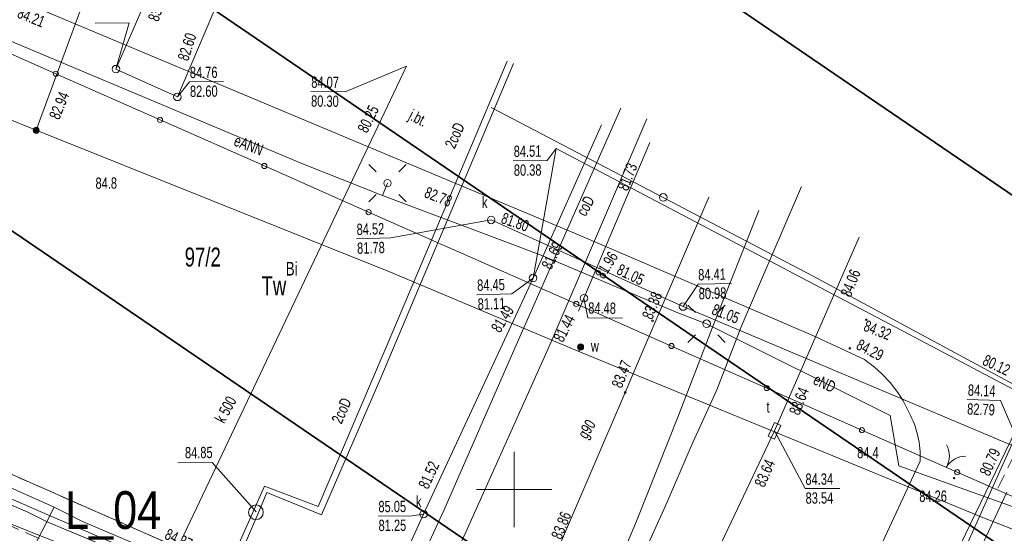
# Model space of a CAD drawing. Header units: metres. Extents: x -1013 to 1491576, y -5789570 to 1032.
# Tile 56 of 62: x 65 to 131, y 12 to 46. Entities that reach past the tile are written whole.
import ezdxf
from ezdxf.xclip import XClip

# ---------------------------------------------------------------- set-up
doc = ezdxf.new("R2010")
doc.units = ezdxf.units.M
doc.header["$MEASUREMENT"] = 0
doc.header["$XCLIPFRAME"] = 0
for name, pattern in [('2_KTCR02', [1.5, 1, -0.5]), ('GUK', [2, 1.5, -0.5]), ('GUZ', [1, 0.5, -0.5])]:
    doc.linetypes.add(name, pattern=pattern)
doc.layers.add('700-L Mapa 1_1000 dwg', color=7, linetype='Continuous')
for name, color, linetype, lineweight in [('703-L Płaszczyzny podejścia 2D3', 152, 'Continuous', 30), ('704-L Płaszczyzny podejścia 3D38', 171, 'Continuous', 35), ('708-L Opisy_ numeracja obiektów85', 1, 'Continuous', 25), ('ex_02_DXF_MZ_5_Dzialki7', 9, 'Continuous', 18), ('ex_02_DXF_MZ_5_K1_BDOT_T_57', 9, 'Continuous', 18), ('ex_02_DXF_MZ_5_Kontury3', 9, 'Continuous', 18), ('ex_02_DXF_MZ_5_KTCR_D_L_17', 9, 'Continuous', 18), ('ex_02_DXF_MZ_5_KTCR_L_17', 9, 'Continuous', 18), ('ex_02_DXF_MZ_5_KTJZ_E_T_07', 9, 'Continuous', 18), ('ex_02_DXF_MZ_5_KTKR_D_L_07', 9, 'Continuous', 18), ('ex_02_DXF_MZ_5_KTOK_L_47', 9, 'Continuous', 18), ('ex_02_DXF_MZ_5_Numery_dzialek7', 9, 'Continuous', 18), ('ex_02_DXF_MZ_5_Numery_konturow3', 9, 'Continuous', 18), ('ex_02_DXF_MZ_5_Numery_uzytkow3', 9, 'Continuous', 18), ('ex_02_DXF_MZ_5_Podzial_sekcyjny_krzyze7', 9, 'Continuous', 18), ('ex_02_DXF_MZ_5_RTPW_T_07', 9, 'Continuous', 18), ('ex_02_DXF_MZ_5_RTPW_T_17', 9, 'Continuous', 18), ('ex_02_DXF_MZ_5_SUOG_L_052', 9, 'Continuous', 18), ('ex_02_DXF_MZ_5_SUPC_D_L_1200', 9, 'Continuous', 18), ('ex_02_DXF_MZ_5_SUPC_E_T_1200', 9, 'Continuous', 18), ('ex_02_DXF_MZ_5_SUPE_D_L_31', 9, 'Continuous', 18), ('ex_02_DXF_MZ_5_SUPE_E_T_31', 9, 'Continuous', 18), ('ex_02_DXF_MZ_5_SUPG_E_T_27', 9, 'Continuous', 18), ('ex_02_DXF_MZ_5_SUPG_L_252', 9, 'Continuous', 18), ('ex_02_DXF_MZ_5_SUPG_L_352', 9, 'Continuous', 18), ('ex_02_DXF_MZ_5_SUPK_D_L_434', 9, 'Continuous', 18), ('ex_02_DXF_MZ_5_SUPK_E_T_434', 9, 'Continuous', 18), ('ex_02_DXF_MZ_5_SUPT_D_L_030', 9, 'Continuous', 18), ('ex_02_DXF_MZ_5_SUPW_D_L_05', 9, 'Continuous', 18), ('ex_02_DXF_MZ_5_SUSM_D_T_07', 9, 'Continuous', 18), ('ex_02_DXF_MZ_5_SUSM_D_T_37', 9, 'Continuous', 18), ('ex_02_DXF_MZ_5_SUTC_T_0200', 9, 'Continuous', 18), ('ex_02_DXF_MZ_5_SUTG_T_052', 9, 'Continuous', 18), ('ex_02_DXF_MZ_5_SUTK_T_034', 9, 'Continuous', 18), ('ex_02_DXF_MZ_5_SUTT_T_030', 9, 'Continuous', 18), ('ex_02_DXF_MZ_5_SUTW_T_05', 9, 'Continuous', 18), ('ex_02_DXF_MZ_5_SUUC_D_L_47', 9, 'Continuous', 18), ('ex_02_DXF_MZ_5_SUUK_D_T_234', 9, 'Continuous', 18), ('ex_02_DXF_MZ_5_SUUK_E_T_934', 9, 'Continuous', 18), ('ex_02_DXF_MZ_5_SUUT_D_T_130', 9, 'Continuous', 18), ('ex_02_DXF_MZ_5_SUUT_E_T_930', 9, 'Continuous', 18), ('ex_02_DXF_MZ_5_SUUW_D_T_77', 9, 'Continuous', 18), ('ex_02_DXF_MZ_5_SUUW_E_T_57', 9, 'Continuous', 18), ('ex_02_DXF_MZ_5_Uzytki3', 9, 'Continuous', 18)]:
    doc.layers.add(name, color=color, linetype=linetype, lineweight=lineweight)
doc.styles.add('STYL_AUTOMATYCZNY_1', font='arial.ttf', dxfattribs={"width": 0.7})
doc.styles.add('STYL_AUTOMATYCZNY_3', font='ARIALN.TTF')

# ---------------------------------------------------------------- blocks, each defined once
blk = doc.blocks.new('Rysunek_1_5', base_point=(-7447251.91, -5789835.327))
at = {"layer": 'ex_02_DXF_MZ_5_Dzialki7', "color": 9, "linetype": 'Continuous', "lineweight": 18}
for p, q in [((170.06, 98.813), (118.532, -7.999)), ((118.532, -7.999), (16.017, 37.104))]:
    blk.add_line(p, q, dxfattribs=at)
at = {"layer": 'ex_02_DXF_MZ_5_K1_BDOT_T_57', "color": 9, "linetype": 'Continuous', "lineweight": 18}
for centre, start, end in [((125.462, 16.892), 329.49986, 29.50031), ((128.046, 15.37), 89.50031, 149.50077)]:
    blk.add_arc(centre, 1.5, start, end, dxfattribs=at)
at = {"layer": 'ex_02_DXF_MZ_5_Kontury3', "color": 9, "linetype": 'GUK', "lineweight": 18}
blk.add_line((62.51, 16.653), (104.44, -1.797), dxfattribs=at)
at = {"layer": 'ex_02_DXF_MZ_5_KTCR_D_L_17', "color": 9, "linetype": '2_KTCR02', "lineweight": 18}
blk.add_line((130.173, 14.745), (137.42, 29.517), dxfattribs=at)
at = {"layer": 'ex_02_DXF_MZ_5_KTCR_L_17', "color": 9, "linetype": '2_KTCR02', "lineweight": 18}
blk.add_line((111.77, -8.787), (9.37, 36.973), dxfattribs=at)
at = {"layer": 'ex_02_DXF_MZ_5_KTKR_D_L_07', "color": 9, "linetype": 'Continuous', "lineweight": 18}
for p, q in [((53.442, 52.074), (86.719, 38.109)), ((86.719, 38.109), (102.504, 31.492)), ((117.911, 24.87), (102.504, 31.492)), ((121.323, 23.283), (117.911, 24.87)), ((114.52, -6.067), (125.03, 16.549)), ((130.765, 14.489), (120.09, -8.397))]:
    blk.add_line(p, q, dxfattribs=at)
for centre, radius, start, end in [((116.634, 16.313), 8.401, 24.18234, 56.07502), ((118.714, 16.792), 6.321, 357.79984, 27.94974)]:
    blk.add_arc(centre, radius, start, end, dxfattribs=at)
at = {"layer": 'ex_02_DXF_MZ_5_KTOK_L_47', "color": 9, "linetype": 'Continuous', "lineweight": 18}
for p, q in [((60.766, 45.3), (67.683, 42.24)), ((67.683, 42.24), (74.601, 39.18)), ((74.601, 39.18), (81.518, 36.121)), ((81.518, 36.121), (88.436, 33.061)), ((88.436, 33.061), (95.353, 30.001)), ((95.353, 30.001), (102.214, 26.971)), ((102.214, 26.971), (108.53, 24.181)), ((108.53, 24.181), (114.847, 21.391)), ((114.847, 21.391), (121.163, 18.6)), ((121.163, 18.6), (127.479, 15.81)), ((127.479, 15.81), (133.796, 13.02))]:
    blk.add_line(p, q, dxfattribs=at)
for centre in [(67.683, 42.24), (74.601, 39.18), (81.518, 36.121), (88.436, 33.061), (102.214, 26.971), (108.53, 24.181), (114.847, 21.391), (121.163, 18.6), (127.479, 15.81)]:
    blk.add_circle(centre, 0.17, dxfattribs=at)
at = {"layer": 'ex_02_DXF_MZ_5_Podzial_sekcyjny_krzyze7', "color": 9, "linetype": 'Continuous', "lineweight": 18}
for p, q in [((98.09, 12.173), (98.09, 17.173)), ((95.59, 14.673), (100.59, 14.673))]:
    blk.add_line(p, q, dxfattribs=at)
at = {"layer": 'ex_02_DXF_MZ_5_RTPW_T_17', "color": 9, "linetype": 'Continuous', "lineweight": 18}
for centre in [(121.454, 25.925), (120.356, 24.026), (127.276, 15.421)]:
    blk.add_circle(centre, 0.045, dxfattribs=at)
at = {"layer": 'ex_02_DXF_MZ_5_SUOG_L_052', "color": 9, "linetype": 'Continuous', "lineweight": 18}
for p, q in [((107.45, 25.763), (111, 34.053)), ((106.64, 23.913), (105.45, 21.093))]:
    blk.add_line(p, q, dxfattribs=at)
at = {"layer": 'ex_02_DXF_MZ_5_SUPC_D_L_1200', "color": 9, "linetype": 'Continuous', "lineweight": 18}
for p, q in [((98.041, 42.91), (89.252, 22.075)), ((90.103, 25.292), (97.62, 43.084)), ((105.172, 39.953), (97.891, 23.49)), ((100.477, 24.299), (106.887, 39.243)), ((85.087, 13.539), (90.103, 25.292)), ((94.883, 11.827), (100.477, 24.299)), ((97.891, 23.49), (93.421, 13.269)), ((89.252, 22.075), (85.317, 12.977)), ((77.675, 6.192), (81.529, 14.894)), ((81.672, 14.473), (81.146, 13.173)), ((81.529, 14.894), (85.087, 13.539)), ((85.317, 12.977), (81.672, 14.473)), ((81.146, 13.173), (78.236, 6.393)), ((93.421, 13.269), (85.811, -3.184)), ((87.021, -5.167), (94.883, 11.827))]:
    blk.add_line(p, q, dxfattribs=at)
at = {"layer": 'ex_02_DXF_MZ_5_SUPE_D_L_31', "color": 9, "linetype": 'Continuous', "lineweight": 18}
for p, q in [((62.874, 45.164), (83.998, 36.282)), ((83.998, 36.282), (89.354, 34.16)), ((89.354, 34.16), (89.688, 34.982)), ((113.147, 25.456), (117.142, 34.765)), ((89.354, 34.16), (99.892, 30.203)), ((114.333, 33.175), (111.335, 25.643)), ((99.892, 30.203), (108.83, 26.426)), ((108.83, 26.426), (110.855, 25.66)), ((111.335, 25.643), (108.988, 19.576)), ((110.855, 25.66), (123.039, 19.575)), ((111.526, 21.264), (113.147, 25.456)), ((109.842, 17.542), (111.526, 21.264)), ((108.988, 19.576), (106.207, 12.566)), ((123.039, 19.575), (123.603, 16.229)), ((108.229, 13.77), (109.842, 17.542)), ((123.603, 16.229), (133.027, 12.845)), ((62.972, 15.552), (67.567, 13.484)), ((106.465, 9.928), (108.229, 13.77)), ((67.567, 13.484), (65.595, 9.58)), ((67.567, 13.484), (69.454, 12.538)), ((69.454, 12.538), (73.567, 10.796)), ((106.207, 12.566), (103, 4.903))]:
    blk.add_line(p, q, dxfattribs=at)
at = {"layer": 'ex_02_DXF_MZ_5_SUPG_L_252', "color": 9, "linetype": 'Continuous', "lineweight": 18}
for p, q in [((66.16, 11.793), (60.35, 14.113)), ((70.84, 9.953), (66.16, 11.793))]:
    blk.add_line(p, q, dxfattribs=at)
at = {"layer": 'ex_02_DXF_MZ_5_SUPG_L_352', "color": 9, "linetype": 'Continuous', "lineweight": 18}
for p, q in [((111, 34.053), (107.45, 25.763)), ((107.45, 25.763), (106.64, 23.913)), ((106.64, 23.913), (105.45, 21.093)), ((105.45, 21.093), (101.24, 11.253))]:
    blk.add_line(p, q, dxfattribs=at)
at = {"layer": 'ex_02_DXF_MZ_5_SUPK_D_L_434', "color": 9, "linetype": 'Continuous', "lineweight": 18}
for p, q in [((75.747, 40.704), (79.938, 50.565)), ((74.823, 49.789), (71.673, 42.546)), ((71.673, 42.546), (75.747, 40.704)), ((72.997, 5.002), (90.944, 42.732)), ((107.986, 34.041), (96.573, 40.011)), ((103.882, 38.842), (99.343, 28.689)), ((100.883, 37.281), (99.343, 28.689)), ((100.883, 37.281), (124.231, 24.994)), ((107.1, 37.675), (102.723, 27.353)), ((117.924, 28.82), (107.986, 34.041)), ((109.297, 26.799), (96.566, 32.54)), ((132.068, 21.169), (117.924, 28.82)), ((99.343, 28.689), (92.082, 13.027)), ((102.723, 27.353), (102.362, 26.482)), ((131.093, 17.602), (109.297, 26.799)), ((124.231, 24.994), (132.442, 20.651)), ((127.598, 9.836), (132.442, 20.651)), ((92.082, 13.027), (89.807, 8.11))]:
    blk.add_line(p, q, dxfattribs=at)
at = {"layer": 'ex_02_DXF_MZ_5_SUPT_D_L_030', "color": 9, "linetype": 'Continuous', "lineweight": 18}
for p, q in [((115.366, 18.551), (120.976, 31.392)), ((65.819, 13.162), (48.646, 20.552)), ((51.736, 19.214), (65.819, 13.162)), ((113.109, 13.795), (115.366, 18.551)), ((55.775, 17.922), (67.161, 12.982)), ((98.976, -15.877), (113.109, 13.795)), ((67.164, 12.502), (65.819, 13.162)), ((65.819, 13.162), (67.164, 12.502)), ((67.161, 12.982), (83.26, 6.104)), ((79.22, 7.476), (67.164, 12.502)), ((67.164, 12.502), (71.628, 10.633))]:
    blk.add_line(p, q, dxfattribs=at)
at = {"layer": 'ex_02_DXF_MZ_5_SUPW_D_L_05', "color": 9, "linetype": 'Continuous', "lineweight": 18}
for p, q in [((66.381, 38.488), (72.024, 53.809)), ((66.381, 38.488), (50.525, 44.927)), ((89.769, 29.122), (66.381, 38.488)), ((102.217, 23.889), (89.769, 29.122)), ((115.356, 18.491), (102.217, 23.889)), ((102.497, 24.115), (102.379, 23.835)), ((129.237, 12.788), (115.356, 18.491)), ((136.338, 9.958), (129.237, 12.788))]:
    blk.add_line(p, q, dxfattribs=at)
at = {"layer": 'ex_02_DXF_MZ_5_SUSM_D_T_07', "color": 9, "linetype": 'Continuous', "lineweight": 18}
for p, q in [((88.945, 35.724), (88.45, 36.219)), ((90.43, 35.724), (90.925, 36.219)), ((88.945, 34.24), (88.45, 33.745)), ((90.43, 34.24), (90.925, 33.745)), ((110.113, 26.403), (109.618, 26.897)), ((111.598, 26.403), (112.093, 26.897)), ((110.113, 24.918), (109.618, 24.423)), ((111.598, 24.918), (112.093, 24.423))]:
    blk.add_line(p, q, dxfattribs=at)
at = {"layer": 'ex_02_DXF_MZ_5_SUSM_D_T_37', "color": 9, "linetype": 'Continuous', "lineweight": 18}
for centre in [(89.688, 34.982), (110.855, 25.66)]:
    blk.add_circle(centre, 0.25, dxfattribs=at)
at = {"layer": 'ex_02_DXF_MZ_5_SUTC_T_0200', "color": 9, "linetype": 'Continuous', "lineweight": 18}
for p in [(75.777, 16.43), (80.966, 13.187)]:
    blk.add_line(p, (78.057, 16.446), dxfattribs=at)
at = {"layer": 'ex_02_DXF_MZ_5_SUTG_T_052', "color": 9, "linetype": 'Continuous', "lineweight": 18}
for centre in [(107.266, 25.842), (105.45, 21.093)]:
    blk.add_circle(centre, 0.0625, dxfattribs=at)
at = {"layer": 'ex_02_DXF_MZ_5_SUTK_T_034', "color": 9, "linetype": 'Continuous', "lineweight": 18}
for p, q in [((70.289, 45.602), (72.542, 45.617)), ((71.673, 42.546), (72.542, 45.617)), ((90.944, 42.732), (86.875, 41.033)), ((75.747, 40.704), (76.55, 41.7)), ((76.55, 41.7), (78.802, 41.716)), ((84.595, 41.057), (86.875, 41.033)), ((100.883, 37.281), (100.288, 36.487)), ((98.035, 36.471), (100.288, 36.487)), ((96.566, 32.54), (89.903, 31.353)), ((87.624, 31.291), (89.903, 31.353)), ((99.343, 28.689), (97.93, 27.649)), ((109.297, 26.799), (110.287, 28.276)), ((110.287, 28.276), (112.512, 28.337)), ((95.624, 27.586), (97.93, 27.649)), ((102.723, 27.353), (102.971, 26.06)), ((102.971, 26.06), (105.278, 26.036)), ((128.138, 20.638), (130.363, 20.557)), ((131.379, 18.194), (130.363, 20.557)), ((89.06, 12.906), (91.313, 12.921)), ((92.082, 13.027), (91.313, 12.921))]:
    blk.add_line(p, q, dxfattribs=at)
at = {"layer": 'ex_02_DXF_MZ_5_SUTT_T_030', "color": 9, "linetype": 'Continuous', "lineweight": 18}
for p, q in [((115.366, 18.551), (117.391, 14.722)), ((117.391, 14.722), (119.698, 14.738))]:
    blk.add_line(p, q, dxfattribs=at)
at = {"layer": 'ex_02_DXF_MZ_5_SUUC_D_L_47', "color": 9, "linetype": 'Continuous', "lineweight": 18}
blk.add_circle((80.961, 13.152), 0.489, dxfattribs=at)
at = {"layer": 'ex_02_DXF_MZ_5_SUUK_D_T_234', "color": 9, "linetype": 'Continuous', "lineweight": 18}
for centre in [(71.673, 42.546), (75.747, 40.704), (107.986, 34.041), (96.566, 32.54), (99.343, 28.689), (102.723, 27.353), (109.297, 26.799), (92.082, 13.027)]:
    blk.add_circle(centre, 0.25, dxfattribs=at)
at = {"layer": 'ex_02_DXF_MZ_5_SUUT_D_T_130', "color": 9, "linetype": 'Continuous', "lineweight": 18}
for p, q in [((115.363, 19.103), (114.944, 18.195)), ((115.787, 18.907), (115.363, 19.103)), ((115.368, 17.999), (115.787, 18.907)), ((114.944, 18.195), (115.368, 17.999))]:
    blk.add_line(p, q, dxfattribs=at)
at = {"layer": 'ex_02_DXF_MZ_5_SUUW_D_T_77', "color": 9, "linetype": 'Continuous', "lineweight": 18}
for centre, radius in [((66.381, 38.488), 0.2), ((66.381, 38.488), 0.175), ((66.381, 38.488), 0.15), ((66.381, 38.488), 0.125), ((66.381, 38.488), 0.1), ((66.381, 38.488), 0.075), ((66.381, 38.488), 0.05), ((66.381, 38.488), 0.025), ((66.381, 38.488), 0.00715), ((102.497, 24.115), 0.2), ((102.497, 24.115), 0.175), ((102.497, 24.115), 0.15), ((102.497, 24.115), 0.125), ((102.497, 24.115), 0.1), ((102.497, 24.115), 0.075), ((102.497, 24.115), 0.05), ((102.497, 24.115), 0.025), ((102.497, 24.115), 0.00715)]:
    blk.add_circle(centre, radius, dxfattribs=at)
at = {"layer": 'ex_02_DXF_MZ_5_Uzytki3', "color": 9, "linetype": 'GUZ', "lineweight": 18}
blk.add_line((62.515, 16.649), (104.438, -1.798), dxfattribs=at)
at = {"layer": 'ex_02_DXF_MZ_5_KTJZ_E_T_07', "color": 9, "linetype": 'Continuous', "lineweight": 18, "insert": (90.92, 39.037), "char_height": 0.75, "attachment_point": 7, "rotation": 332.75673, "style": 'STYL_AUTOMATYCZNY_1'}
blk.add_mtext('\\A1;{\\pql;\\fArial|b0|i0|c238|p0;\\W0.700000;j.bt.}', dxfattribs=at)
at = {"layer": 'ex_02_DXF_MZ_5_Numery_dzialek7', "color": 9, "linetype": 'Continuous', "lineweight": 18, "insert": (76.232, 30.711), "char_height": 1.26, "attachment_point": 1, "style": 'STYL_AUTOMATYCZNY_1'}
blk.add_mtext('\\A1;{\\pql;\\fArial|b0|i0|c238|p0;\\W0.700000;97/2}', dxfattribs=at)
at = {"layer": 'ex_02_DXF_MZ_5_Numery_konturow3', "color": 9, "linetype": 'Continuous', "lineweight": 18, "insert": (81.33, 28.805), "char_height": 1.26, "attachment_point": 1, "style": 'STYL_AUTOMATYCZNY_1'}
blk.add_mtext('\\A1;{\\pql;\\fArial|b0|i0|c238|p0;\\W0.700000;Tw}', dxfattribs=at)
at = {"layer": 'ex_02_DXF_MZ_5_Numery_uzytkow3', "color": 9, "linetype": 'Continuous', "lineweight": 18, "insert": (82.941, 28.857), "char_height": 0.9, "attachment_point": 7, "style": 'STYL_AUTOMATYCZNY_1'}
blk.add_mtext('\\A1;{\\pql;\\fArial|b0|i0|c238|p0;\\W0.700000;Bi}', dxfattribs=at)
at = {"layer": 'ex_02_DXF_MZ_5_RTPW_T_07', "color": 9, "linetype": 'Continuous', "lineweight": 18, "char_height": 0.75, "attachment_point": 1, "style": 'STYL_AUTOMATYCZNY_1'}
for s, insert, rotation in [('\\A1;{\\pql;\\fArial|b0|i0|c238|p0;\\W0.700000;84.8}', (70.314, 35.356), 0.40305), ('\\A1;{\\pql;\\fArial|b0|i0|c238|p0;\\W0.700000;84.4}', (120.843, 17.48), 0.40303)]:
    blk.add_mtext(s, dxfattribs=dict(at, insert=insert, rotation=rotation))
at = {"layer": 'ex_02_DXF_MZ_5_RTPW_T_17', "color": 9, "linetype": 'Continuous', "lineweight": 18, "char_height": 0.75, "style": 'STYL_AUTOMATYCZNY_1'}
for s, insert, attachment_point, rotation in [('\\A1;{\\pql;\\fArial|b0|i0|c238|p0;\\W0.700000;84.21}', (65.063, 45.979), 7, 337.69992), ('\\A1;{\\pql;\\fArial|b0|i0|c238|p0;\\W0.700000;84.32}', (121.482, 25.914), 1, 338.77277), ('\\A1;{\\pql;\\fArial|b0|i0|c238|p0;\\W0.700000;84.29}', (121.059, 24.678), 1, 332.50271), ('\\A1;{\\pql;\\fArial|b0|i0|c238|p0;\\W0.700000;84.26}', (124.964, 14.588), 1, 0.40303)]:
    blk.add_mtext(s, dxfattribs=dict(at, insert=insert, attachment_point=attachment_point, rotation=rotation))
at = {"layer": 'ex_02_DXF_MZ_5_SUPC_E_T_1200', "color": 9, "linetype": 'Continuous', "lineweight": 18, "char_height": 0.75, "attachment_point": 4, "style": 'STYL_AUTOMATYCZNY_1'}
for s, insert, rotation in [('\\A1;{\\pql;\\fArial|b0|i0|c238|p0;\\W0.700000;2coD}', (93.803, 37.363), 66.17537), ('\\A1;{\\pql;\\fArial|b0|i0|c238|p0;\\W0.700000;coD}', (102.51, 32.901), 61.34856), ('\\A1;{\\pql;\\fArial|b0|i0|c238|p0;\\W0.700000;2coD}', (86.294, 19.108), 66.17537)]:
    blk.add_mtext(s, dxfattribs=dict(at, insert=insert, rotation=rotation))
at = {"layer": 'ex_02_DXF_MZ_5_SUPE_E_T_31', "color": 9, "linetype": 'Continuous', "lineweight": 18, "char_height": 0.75, "attachment_point": 4, "style": 'STYL_AUTOMATYCZNY_1'}
for s, insert, rotation in [('\\A1;{\\pql;\\fArial|b0|i0|c238|p0;\\W0.700000;eANN}', (79.568, 37.846), 339.03277), ('\\A1;{\\pql;\\fArial|b0|i0|c238|p0;\\W0.700000;eND}', (118.022, 22.022), 334.84273)]:
    blk.add_mtext(s, dxfattribs=dict(at, insert=insert, rotation=rotation))
at = {"layer": 'ex_02_DXF_MZ_5_SUPG_E_T_27', "color": 9, "linetype": 'Continuous', "lineweight": 18, "insert": (103.085, 17.836), "char_height": 0.75, "attachment_point": 7, "rotation": 57.99461, "style": 'STYL_AUTOMATYCZNY_1'}
blk.add_mtext('\\A1;{\\pql;\\fArial|b0|i0|c238|p0;\\W0.700000;g90}', dxfattribs=at)
at = {"layer": 'ex_02_DXF_MZ_5_SUPK_E_T_434', "color": 9, "linetype": 'Continuous', "lineweight": 18, "insert": (78.528, 19.172), "char_height": 0.75, "attachment_point": 4, "rotation": 61.79318, "style": 'STYL_AUTOMATYCZNY_1'}
blk.add_mtext('\\A1;{\\pql;\\fArial|b0|i0|c238|p0;\\W0.700000;k 500}', dxfattribs=at)
at = {"layer": 'ex_02_DXF_MZ_5_SUTC_T_0200', "color": 9, "linetype": 'Continuous', "lineweight": 18, "insert": (76.251, 17.102), "char_height": 0.75, "attachment_point": 4, "rotation": 0.40303, "style": 'STYL_AUTOMATYCZNY_1'}
blk.add_mtext('\\A1;{\\pql;\\fArial|b0|i0|c238|p0;\\W0.700000;84.85}', dxfattribs=at)
at = {"layer": 'ex_02_DXF_MZ_5_SUTG_T_052', "color": 9, "linetype": 'Continuous', "lineweight": 18, "char_height": 0.75, "attachment_point": 7, "style": 'STYL_AUTOMATYCZNY_1'}
for s, insert, rotation in [('\\A1;{\\pql;\\fArial|b0|i0|c238|p0;\\W0.700000;83.38}', (107.25, 25.881), 67.82568), ('\\A1;{\\pql;\\fArial|b0|i0|c238|p0;\\W0.700000;83.47}', (105.231, 21.324), 68.00887), ('\\A1;{\\pql;\\fArial|b0|i0|c238|p0;\\W0.700000;83.86}', (101.224, 11.292), 68.04209), ('\\A1;{\\pql;\\fArial|b0|i0|c238|p0;\\W0.700000;84.37}', (74.836, 11.416), 335.17946)]:
    blk.add_mtext(s, dxfattribs=dict(at, insert=insert, rotation=rotation))
at = {"layer": 'ex_02_DXF_MZ_5_SUTK_T_034', "color": 9, "linetype": 'Continuous', "lineweight": 18, "char_height": 0.75, "style": 'STYL_AUTOMATYCZNY_1'}
for s, insert, attachment_point, rotation in [('\\A1;{\\pql;\\fArial|b0|i0|c238|p0;\\W0.700000;83.00}', (74.137, 45.767), 4, 71.31307), ('\\A1;{\\pql;\\fArial|b0|i0|c238|p0;\\W0.700000;82.60}', (76.105, 43.15), 4, 71.97305), ('\\A1;{\\pql;\\fArial|b0|i0|c238|p0;\\W0.700000;84.76}', (76.573, 42.7), 1, 0.40303), ('\\A1;{\\pql;\\fArial|b0|i0|c238|p0;\\W0.700000;84.07}', (84.636, 42.056), 1, 359.40302), ('\\A1;{\\pql;\\fArial|b0|i0|c238|p0;\\W0.700000;82.60}', (76.581, 41.45), 1, 0.40303), ('\\A1;{\\pql;\\fArial|b0|i0|c238|p0;\\W0.700000;80.30}', (84.623, 40.806), 1, 359.40302), ('\\A1;{\\pql;\\fArial|b0|i0|c238|p0;\\W0.700000;80.25}', (88.004, 38.414), 4, 63.83311), ('\\A1;{\\pql;\\fArial|b0|i0|c238|p0;\\W0.700000;84.51}', (98.058, 37.471), 1, 0.40303), ('\\A1;{\\pql;\\fArial|b0|i0|c238|p0;\\W0.700000;80.38}', (98.067, 36.221), 1, 0.40303), ('\\A1;{\\pql;\\fArial|b0|i0|c238|p0;\\W0.700000;81.73}', (105.27, 34.545), 4, 68.60309), ('\\A1;{\\pql;\\fArial|b0|i0|c238|p0;\\W0.700000;82.78}', (92.206, 34.422), 4, 337.78276), ('\\A1;{\\pql;\\fArial|b0|i0|c238|p0;\\W0.700000;81.80}', (97.288, 32.699), 4, 340.75279), ('\\A1;{\\pql;\\fArial|b0|i0|c238|p0;\\W0.700000;84.52}', (87.627, 32.291), 1, 1.57304), ('\\A1;{\\pql;\\fArial|b0|i0|c238|p0;\\W0.700000;81.78}', (87.661, 31.042), 1, 1.57304), ('\\A1;{\\pql;\\fArial|b0|i0|c238|p0;\\W0.700000;81.69}', (100.208, 29.359), 4, 63.83311), ('\\A1;{\\pql;\\fArial|b0|i0|c238|p0;\\W0.700000;81.96}', (103.736, 28.764), 4, 58.2032), ('\\A1;{\\pql;\\fArial|b0|i0|c238|p0;\\W0.700000;81.05}', (104.989, 29.32), 4, 333.83272), ('\\A1;{\\pql;\\fArial|b0|i0|c238|p0;\\W0.700000;84.41}', (110.289, 29.277), 1, 1.57304), ('\\A1;{\\pql;\\fArial|b0|i0|c238|p0;\\W0.700000;84.45}', (95.626, 28.586), 1, 1.57304), ('\\A1;{\\pql;\\fArial|b0|i0|c238|p0;\\W0.700000;80.98}', (110.324, 28.027), 1, 1.57304), ('\\A1;{\\pql;\\fArial|b0|i0|c238|p0;\\W0.700000;81.11}', (95.661, 27.337), 1, 1.57304), ('\\A1;{\\pql;\\fArial|b0|i0|c238|p0;\\W0.700000;81.49}', (96.832, 25.201), 4, 57.93202), ('\\A1;{\\pql;\\fArial|b0|i0|c238|p0;\\W0.700000;84.48}', (103.007, 26.7), 4, 359.40301), ('\\A1;{\\pql;\\fArial|b0|i0|c238|p0;\\W0.700000;81.05}', (111.272, 26.656), 4, 338.60277), ('\\A1;{\\pql;\\fArial|b0|i0|c238|p0;\\W0.700000;81.44}', (100.993, 24.544), 4, 62.33317), ('\\A1;{\\pql;\\fArial|b0|i0|c238|p0;\\W0.700000;80.12}', (129.257, 23.3), 4, 334.94273), ('\\A1;{\\pql;\\fArial|b0|i0|c238|p0;\\W0.700000;84.14}', (128.205, 21.636), 1, 357.91299), ('\\A1;{\\pql;\\fArial|b0|i0|c238|p0;\\W0.700000;82.79}', (128.159, 20.387), 1, 357.91299), ('\\A1;{\\pql;\\fArial|b0|i0|c238|p0;\\W0.700000;80.79}', (129.276, 15.652), 4, 65.62311), ('\\A1;{\\pql;\\fArial|b0|i0|c238|p0;\\W0.700000;81.52}', (92.049, 14.79), 4, 65.38312), ('\\A1;{\\pql;\\fArial|b0|i0|c238|p0;\\W0.700000;85.05}', (89.083, 13.906), 1, 0.40303), ('\\A1;{\\pql;\\fArial|b0|i0|c238|p0;\\W0.700000;81.25}', (89.092, 12.656), 1, 0.40303)]:
    blk.add_mtext(s, dxfattribs=dict(at, insert=insert, attachment_point=attachment_point, rotation=rotation))
at = {"layer": 'ex_02_DXF_MZ_5_SUTT_T_030', "color": 9, "linetype": 'Continuous', "lineweight": 18, "char_height": 0.75, "attachment_point": 1, "style": 'STYL_AUTOMATYCZNY_1'}
for s, insert, rotation in [('\\A1;{\\pql;\\fArial|b0|i0|c238|p0;\\W0.700000;84.06}', (119.714, 27.645), 68.15408), ('\\A1;{\\pql;\\fArial|b0|i0|c238|p0;\\W0.700000;83.64}', (116.298, 19.813), 68.33519), ('\\A1;{\\pql;\\fArial|b0|i0|c238|p0;\\W0.700000;83.64}', (113.997, 15.058), 66.09857), ('\\A1;{\\pql;\\fArial|b0|i0|c238|p0;\\W0.700000;84.34}', (117.413, 15.722), 0.40303), ('\\A1;{\\pql;\\fArial|b0|i0|c238|p0;\\W0.700000;83.54}', (117.422, 14.472), 0.40303)]:
    blk.add_mtext(s, dxfattribs=dict(at, insert=insert, rotation=rotation))
at = {"layer": 'ex_02_DXF_MZ_5_SUTW_T_05', "color": 9, "linetype": 'Continuous', "lineweight": 18, "insert": (67.563, 39.28), "char_height": 0.75, "attachment_point": 4, "rotation": 67.78309, "style": 'STYL_AUTOMATYCZNY_1'}
blk.add_mtext('\\A1;{\\pql;\\fArial|b0|i0|c238|p0;\\W0.700000;82.94}', dxfattribs=at)
at = {"layer": 'ex_02_DXF_MZ_5_SUUK_E_T_934', "color": 9, "linetype": 'Continuous', "lineweight": 18, "char_height": 0.75, "attachment_point": 1, "style": 'STYL_AUTOMATYCZNY_1'}
for insert in [(95.955, 34.082), (91.574, 14.229)]:
    blk.add_mtext('\\A1;{\\pql;\\fArial|b0|i0|c238|p0;\\W0.700000;k}', dxfattribs=dict(at, insert=insert))
at = {"layer": 'ex_02_DXF_MZ_5_SUUT_E_T_930', "color": 9, "linetype": 'Continuous', "lineweight": 18, "insert": (114.832, 20.509), "char_height": 0.75, "attachment_point": 1, "style": 'STYL_AUTOMATYCZNY_1'}
blk.add_mtext('\\A1;{\\pql;\\fArial|b0|i0|c238|p0;\\W0.700000;t}', dxfattribs=at)
at = {"layer": 'ex_02_DXF_MZ_5_SUUW_E_T_57', "color": 9, "linetype": 'Continuous', "lineweight": 18, "insert": (103.181, 24.556), "char_height": 0.75, "attachment_point": 1, "style": 'STYL_AUTOMATYCZNY_1'}
blk.add_mtext('\\A1;{\\pql;\\fArial|b0|i0|c238|p0;\\W0.700000;w}', dxfattribs=at)

msp = doc.modelspace()

# ---------------------------------------------------------------- linework, layer by layer
at = {"layer": '703-L Płaszczyzny podejścia 2D3', "color": 152, "linetype": 'Continuous', "lineweight": 30}
msp.add_circle((8.227, 10.355), 1021.659, dxfattribs=at)
at = {"layer": '704-L Płaszczyzny podejścia 3D38', "color": 171, "linetype": 'Continuous', "lineweight": 35, "flags": 128}
for points in [[(58.06, 84.013), (259.656, -53.445)], [(318.158, -69.524), (259.656, -53.445), (58.06, 84.013)], [(49.957, 65.728), (201.155, -37.366)], [(259.656, -53.445), (201.155, -37.366), (49.957, 65.728)], [(41.854, 47.443), (142.653, -21.286)], [(201.155, -37.366), (142.653, -21.286), (41.854, 47.443)]]:
    msp.add_lwpolyline(points, dxfattribs=at)

# ---------------------------------------------------------------- block references
at = {"layer": '700-L Mapa 1_1000 dwg', "color": 52, "linetype": 'Continuous', "lineweight": 25}
ref = msp.add_blockref('Rysunek_1_5', (-7447251.91, -5789835.327), dxfattribs=at)
XClip(ref).set_block_clipping_path([(-454.4097296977, -337.82710067), (350.5902703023, 167.17289933)])

# ---------------------------------------------------------------- texts
at = {"layer": '708-L Opisy_ numeracja obiektów85', "color": 1, "linetype": 'Continuous', "lineweight": 25, "insert": (68.301, 11.328), "char_height": 2.5, "attachment_point": 7, "style": 'STYL_AUTOMATYCZNY_3'}
msp.add_mtext('\\A1;{\\pql;\\fArial Narrow|b0|i0|c238|p0;\\W1.000000;L_04}', dxfattribs=at)

doc.saveas('drawing.dxf')
